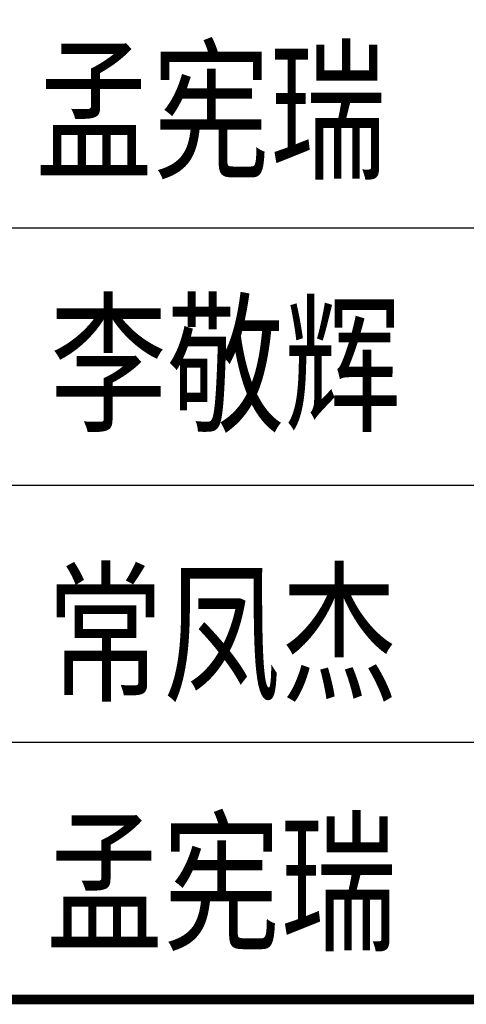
# Model space of a CAD drawing. Extents: x -302077 to 107904, y -9283 to 295706.
# Tile 93 of 256: x -171091 to -169701, y 124097 to 127159. Entities that reach past the tile are written whole.
import ezdxf
from ezdxf.enums import TextEntityAlignment as Align

# ---------------------------------------------------------------- set-up
doc = ezdxf.new("R2010")
doc.units = 0
doc.header["$LTSCALE"] = 500
doc.header["$MEASUREMENT"] = 0
doc.layers.get('0').update_dxf_attribs({"linetype": 'CONTINUOUS'})
doc.layers.add('PUB_TITLE', color=4, linetype='CONTINUOUS')
doc.layers.add('TK', color=7, linetype='CONTINUOUS')
doc.styles.add('TKHZ1', font='txt', dxfattribs={"width": 0.8})

# ---------------------------------------------------------------- blocks, each defined once
blk = doc.blocks.new('wrtgtg')
at = {"layer": 'PUB_TITLE'}
for p, q in [((2204.3, 7158.8), (7804.3, 7158.8)), ((2204.3, 6358.8), (7804.3, 6358.8)), ((2204.3, 5558.8), (7804.3, 5558.8)), ((2204.3, 4758.8), (7804.3, 4758.8)), ((2204.3, 4758.8), (7804.3, 4758.8))]:
    blk.add_line(p, q, dxfattribs=at)
at = {"layer": 'PUB_TITLE', "const_width": 29.7}
blk.add_lwpolyline([(2204.3, 4758.8), (7804.3, 4758.8)], dxfattribs=at)
at = {"layer": 'TK', "style": 'TKHZ1', "width": 0.8}
for s, height, p in [('孟宪瑞', 350, (5316.8, 7530.3)), ('李敬辉', 350.02, (5361.9, 6741.1)), ('常凤杰', 350, (5350.9, 5903.9)), ('孟宪瑞', 350, (5349.1, 5130.2))]:
    blk.add_text(s, height=height, dxfattribs=at).set_placement(p, align=Align.MIDDLE)

msp = doc.modelspace()

# ---------------------------------------------------------------- block references
msp.add_blockref('wrtgtg', (-175812.208, 119352.674))

doc.saveas('drawing.dxf')
